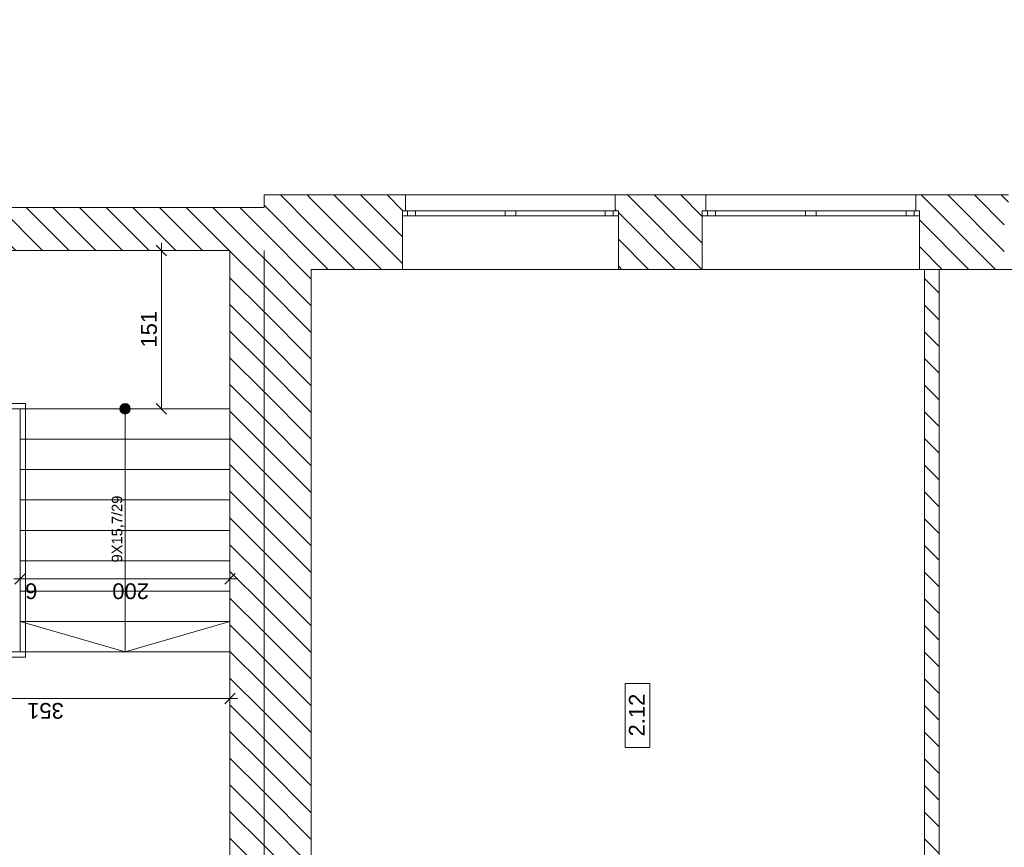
# Model space of a CAD drawing. Header units: millimetres. Extents: x -22225 to 37225, y -49550 to 562.
# Tile 8 of 17: x -480 to 8910, y -30204 to -22307. Entities that reach past the tile are written whole.
import ezdxf

# ---------------------------------------------------------------- set-up
doc = ezdxf.new("R2010")
doc.units = ezdxf.units.MM
for name, color, linetype, lineweight in [('Nowe_220-A Ściany_Nr_pióra__27', 7, 'Continuous', 9), ('poziom_3 (1)_7_0_Nr_pióra__21_Nr_pióra__7', 7, 'Continuous', 9), ('poziom_3 (1)_7_Konstrukcja - Schody', 7, 'Continuous', 9), ('poziom_3 (1)_7_Konstrukcja - Schody_Nr_pióra__81_Nr_pióra__1', 7, 'Continuous', 9), ('poziom_3 (1)_7_Konstrukcja - Stropy_Nr_pióra__81_Nr_pióra__1', 7, 'Continuous', 9), ('poziom_3 (1)_7_Konstrukcja - Ściany zew_Nr_pióra__107_Nr_pióra__11', 7, 'Continuous', 9), ('poziom_3 (1)_7_Konstrukcja - Ściany zew_Nr_pióra__27_Nr_pióra__7', 7, 'Continuous', 9), ('poziom_3 (1)_7_Metryczki pomieszczeń ArchiCADa_Nr_pióra__6_Nr_pióra__5', 7, 'Continuous', 9), ('poziom_3 (1)_7_Okna ArchiCADa_Nr_pióra__101_Nr_pióra__252', 7, 'Continuous', 9), ('poziom_3 (1)_7_Okna ArchiCADa_Nr_pióra__27_Nr_pióra__7', 7, 'Continuous', 9), ('poziom_3 (1)_7_Okna ArchiCADa_Nr_pióra__81_Nr_pióra__1', 7, 'Continuous', 9)]:
    doc.layers.add(name, color=color, linetype=linetype, lineweight=lineweight)
doc.styles.add('GENERATED_STYLE_1', font='arial.ttf')
pattern_1 = [(135, (37225, -40870), (127.2792, 127.2792), [])]

msp = doc.modelspace()

# ---------------------------------------------------------------- hatches: boundary and pattern name
at = {"layer": 'poziom_3 (1)_7_Konstrukcja - Schody'}
msp.add_hatch(color=256, dxfattribs=at).paths.add_polyline_path([(525, -26070), (533.2, -26069.3), (541.2, -26067.3), (548.8, -26064), (555.7, -26059.5), (561.8, -26053.9), (566.9, -26047.3), (570.8, -26040.1), (573.5, -26032.3), (574.8, -26024.1), (574.8, -26015.9), (573.5, -26007.7), (570.8, -25999.9), (566.9, -25992.7), (561.8, -25986.1), (555.7, -25980.5), (548.8, -25976), (541.2, -25972.7), (533.2, -25970.7), (525, -25970), (516.8, -25970.7), (508.8, -25972.7), (501.2, -25976), (494.3, -25980.5), (488.2, -25986.1), (483.1, -25992.7), (479.2, -25999.9), (476.5, -26007.7), (475.2, -26015.9), (475.2, -26024.1), (476.5, -26032.3), (479.2, -26040.1), (483.1, -26047.3), (488.2, -26053.9), (494.3, -26059.5), (501.2, -26064), (508.8, -26067.3), (516.8, -26069.3)])
at = {"layer": 'poziom_3 (1)_7_Konstrukcja - Ściany zew_Nr_pióra__107_Nr_pióra__11'}
h = msp.add_hatch(dxfattribs=at)
h.set_pattern_fill('BLOCZKI_CERAMICZNE_0007', color=256, angle=270, style=0, pattern_type=2)
h.set_pattern_definition(pattern_1)
h.paths.add_polyline_path([(2300, -30610), (2300, -23980), (1850, -23980), (1850, -30610)])
h = msp.add_hatch(dxfattribs=at)
h.set_pattern_fill('BLOCZKI_CERAMICZNE_0007', color=256, angle=270, style=0, pattern_type=2)
h.set_pattern_definition(pattern_1)
h.paths.add_polyline_path([(2300, -24690), (3170, -24690), (3170, -24130), (3200, -24130), (3200, -23980), (2300, -23980)])
h = msp.add_hatch(dxfattribs=at)
h.set_pattern_fill('BLOCZKI_CERAMICZNE_0007', color=256, angle=270, style=0, pattern_type=2)
h.set_pattern_definition(pattern_1)
h.paths.add_polyline_path([(6030, -24690), (6030, -24130), (6065, -24130), (6065, -23980), (5200, -23980), (5200, -24130), (5230, -24130), (5230, -24690)])
h = msp.add_hatch(dxfattribs=at)
h.set_pattern_fill('BLOCZKI_CERAMICZNE_0007', color=256, angle=270, style=0, pattern_type=2)
h.set_pattern_definition(pattern_1)
h.paths.add_polyline_path([(8100, -24690), (8910, -24690), (8910, -24130), (8950, -24130), (8950, -23980), (8065, -23980), (8065, -24130), (8100, -24130)])
h = msp.add_hatch(dxfattribs=at)
h.set_pattern_fill('BLOCZKI_CERAMICZNE_0007', color=256, angle=270, style=0, pattern_type=2)
h.set_pattern_definition(pattern_1)
h.paths.add_polyline_path([(1850, -24100), (-1875, -24100), (-2225, -24510), (1850, -24510)])
h = msp.add_hatch(dxfattribs=at)
h.set_pattern_fill('BLOCZKI_CERAMICZNE_0007', color=256, angle=270, style=0, pattern_type=2)
h.set_pattern_definition(pattern_1)
h.paths.add_polyline_path([(1850, -30610), (1850, -24510), (1525, -24510), (1525, -30410)])
h = msp.add_hatch(dxfattribs=at)
h.set_pattern_fill('BLOCZKI_CERAMICZNE_0007', color=256, angle=270, style=0, pattern_type=2)
h.set_pattern_definition(pattern_1)
h.paths.add_polyline_path([(8290, -30610), (8290, -24690), (8150, -24690), (8150, -30610)])

# ---------------------------------------------------------------- linework, layer by layer
at = {"layer": 'Nowe_220-A Ściany_Nr_pióra__27'}
for p, q in [((921.2, -24560), (821.2, -24460)), ((871.2, -24510), (871.2, -24435)), ((871.2, -26020), (871.2, -24510)), ((821.2, -25970), (921.2, -26070)), ((821.2, -25970), (921.2, -26070)), ((-525, -27691.7), (-425, -27591.7)), ((-525, -27691.7), (-425, -27591.7)), ((-475, -27547.9), (-475, -27735.4)), ((1475, -27691.7), (1575, -27591.7)), ((-475, -27641.7), (-535, -27641.7)), ((1525, -27641.7), (-475, -27641.7)), ((1600, -27641.7), (1525, -27641.7)), ((1525, -28690.1), (1525, -28877.6)), ((1525, -28783.8), (-1985, -28783.8)), ((1475, -28833.8), (1575, -28733.8)), ((1600, -28783.8), (1525, -28783.8))]:
    msp.add_line(p, q, dxfattribs=at)
at = {"layer": 'poziom_3 (1)_7_0_Nr_pióra__21_Nr_pióra__7', "flags": 128}
msp.add_lwpolyline([(-1985, -28390), (-425, -28390), (-425, -25970), (-585, -25970), (-585, -28340)], dxfattribs=at)
at = {"layer": 'poziom_3 (1)_7_Konstrukcja - Schody_Nr_pióra__81_Nr_pióra__1'}
for p, q in [((-475, -26020), (-475, -28340)), ((1525, -26020), (-475, -26020)), ((1525, -26020), (-475, -26020)), ((525, -26020), (525, -28340)), ((1525, -26020), (1525, -28340)), ((1525, -26310), (-475, -26310)), ((1525, -26600), (-475, -26600)), ((1525, -26890), (-475, -26890)), ((1525, -27180), (-475, -27180)), ((1525, -27470), (-475, -27470)), ((1525, -27760), (-475, -27760)), ((1525, -28050), (-475, -28050)), ((525, -28340), (-475, -28050)), ((525, -28340), (1525, -28050)), ((1525, -28340), (-475, -28340)), ((1525, -28340), (-475, -28340))]:
    msp.add_line(p, q, dxfattribs=at)
msp.add_circle((525, -26020), 50, dxfattribs=at)
at = {"layer": 'poziom_3 (1)_7_Konstrukcja - Stropy_Nr_pióra__81_Nr_pióra__1', "flags": 128}
for points in [[(975, -42140), (975, -30410), (1525, -30410), (1525, -28340), (975, -28340), (-1985, -28340), (-1985, -21290), (-4215, -21290), (-4215, -49140), (-1985, -49140), (-1985, -42140)], [(-1985, -26020), (-1985, -24510), (1525, -24510), (1525, -26020)], [(22540, -30870), (2300, -30870), (2300, -24690), (22540, -24690), (22540, -29270)]]:
    msp.add_lwpolyline(points, close=True, dxfattribs=at)
at = {"layer": 'poziom_3 (1)_7_Konstrukcja - Ściany zew_Nr_pióra__27_Nr_pióra__7'}
for p, q in [((3200, -23980), (3200, -24130)), ((5200, -23980), (5200, -24130)), ((6065, -23980), (6065, -24130)), ((8065, -23980), (8065, -24130)), ((3200, -24130), (3170, -24130)), ((3170, -24130), (3170, -24180)), ((5200, -24130), (5230, -24130)), ((5230, -24130), (5230, -24180)), ((6065, -24130), (6030, -24130)), ((6030, -24130), (6030, -24180)), ((8065, -24130), (8100, -24130)), ((8100, -24130), (8100, -24180)), ((3170, -24180), (3170, -24690)), ((5230, -24180), (5230, -24690)), ((6030, -24180), (6030, -24690)), ((8100, -24180), (8100, -24690))]:
    msp.add_line(p, q, dxfattribs=at)
at = {"layer": 'poziom_3 (1)_7_Konstrukcja - Ściany zew_Nr_pióra__27_Nr_pióra__7', "flags": 128}
for points in [[(2300, -23980), (1850, -23980)], [(1850, -23980), (1850, -24100)], [(3200, -23980), (2300, -23980)], [(6065, -23980), (5200, -23980)], [(8950, -23980), (8065, -23980)], [(1850, -24100), (-1875, -24100)], [(-2225, -24510), (1525, -24510)], [(1525, -24510), (1525, -30410)], [(1850, -24510), (1850, -30610)], [(2300, -30610), (2300, -24690)], [(2300, -24690), (3170, -24690)], [(5230, -24690), (6030, -24690)], [(8100, -24690), (8150, -24690)], [(8150, -24690), (8150, -30610)], [(8290, -24690), (8910, -24690)], [(8290, -30610), (8290, -24690)]]:
    msp.add_lwpolyline(points, dxfattribs=at)
at = {"layer": 'poziom_3 (1)_7_Metryczki pomieszczeń ArchiCADa_Nr_pióra__6_Nr_pióra__5'}
for p, q in [((5292.7, -29252.2), (5292.7, -28642.1)), ((5292.7, -28642.1), (5528.4, -28642.1)), ((5528.4, -28642.1), (5528.4, -29252.2)), ((5528.4, -29252.2), (5292.7, -29252.2))]:
    msp.add_line(p, q, dxfattribs=at)
at = {"layer": 'poziom_3 (1)_7_Okna ArchiCADa_Nr_pióra__101_Nr_pióra__252'}
for p, q in [((3170, -24130), (3295, -24130)), ((3295, -24130), (3295, -24180)), ((4150, -24180), (4150, -24130)), ((4150, -24130), (4200, -24130)), ((4200, -24130), (4250, -24130)), ((4250, -24130), (4250, -24180)), ((5105, -24180), (5105, -24130)), ((5105, -24130), (5230, -24130)), ((6030, -24130), (6155, -24130)), ((6155, -24130), (6155, -24180)), ((7015, -24180), (7015, -24130)), ((7015, -24130), (7065, -24130)), ((7065, -24130), (7115, -24130)), ((7115, -24130), (7115, -24180)), ((7975, -24180), (7975, -24130)), ((7975, -24130), (8100, -24130)), ((3295, -24180), (3170, -24180)), ((4200, -24180), (4150, -24180)), ((4250, -24180), (4200, -24180)), ((5230, -24180), (5105, -24180)), ((6155, -24180), (6030, -24180)), ((7065, -24180), (7015, -24180)), ((7115, -24180), (7065, -24180)), ((8100, -24180), (7975, -24180))]:
    msp.add_line(p, q, dxfattribs=at)
at = {"layer": 'poziom_3 (1)_7_Okna ArchiCADa_Nr_pióra__27_Nr_pióra__7'}
for p, q in [((3170, -24130), (3170, -24180)), ((3200, -24130), (3170, -24130)), ((5200, -24130), (5230, -24130)), ((5230, -24130), (5230, -24180)), ((6030, -24130), (6030, -24180)), ((6065, -24130), (6030, -24130)), ((8065, -24130), (8100, -24130)), ((8100, -24130), (8100, -24180))]:
    msp.add_line(p, q, dxfattribs=at)
at = {"layer": 'poziom_3 (1)_7_Okna ArchiCADa_Nr_pióra__81_Nr_pióra__1'}
for p, q in [((5200, -23980), (3200, -23980)), ((8065, -23980), (6065, -23980)), ((3220, -24130), (3220, -24180)), ((3295, -24130), (4150, -24130)), ((4250, -24130), (5105, -24130)), ((5180, -24130), (5180, -24180)), ((6080, -24130), (6080, -24180)), ((6155, -24130), (7015, -24130)), ((7115, -24130), (7975, -24130)), ((8050, -24130), (8050, -24180)), ((4150, -24180), (3295, -24180)), ((5105, -24180), (4250, -24180)), ((7015, -24180), (6155, -24180)), ((7975, -24180), (7115, -24180)), ((5230, -24690), (3170, -24690)), ((8100, -24690), (6030, -24690))]:
    msp.add_line(p, q, dxfattribs=at)

# ---------------------------------------------------------------- texts
at = {"layer": 'Nowe_220-A Ściany_Nr_pióra__27', "char_height": 150, "attachment_point": 7, "style": 'GENERATED_STYLE_1'}
for s, insert, rotation in [('\\A1;151', (830, -25435.7), 90), ('\\A1;6', (-311.2, -27682.9), 180), ('\\A1;200', (752.7, -27682.9), 180), ('\\A1;351', (-59.3, -28824.9), 180)]:
    msp.add_mtext(s, dxfattribs=dict(at, insert=insert, rotation=rotation))
at = {"layer": 'poziom_3 (1)_7_Konstrukcja - Schody_Nr_pióra__81_Nr_pióra__1', "insert": (457.5, -27485.5), "char_height": 100, "attachment_point": 4, "rotation": 90, "style": 'GENERATED_STYLE_1'}
msp.add_mtext('\\A1;9X15,7/29', dxfattribs=at)
at = {"layer": 'poziom_3 (1)_7_Metryczki pomieszczeń ArchiCADa_Nr_pióra__6_Nr_pióra__5', "insert": (5330, -29146), "char_height": 150, "attachment_point": 1, "rotation": 90, "style": 'GENERATED_STYLE_1'}
msp.add_mtext('\\A1;2.12', dxfattribs=at)

doc.saveas('drawing.dxf')
